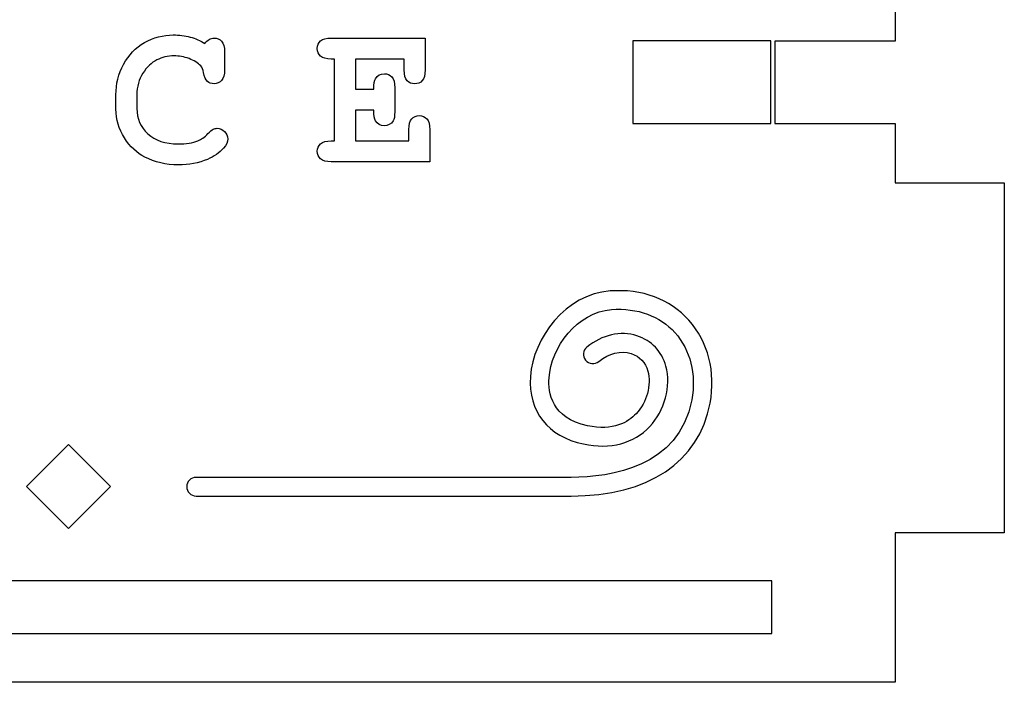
# Model space of a CAD drawing. Header units: millimetres. Extents: x -429 to 420, y -314 to 480.
# Tile 17 of 143: x -145 to -89, y -169 to -131. Entities that reach past the tile are written whole.
import ezdxf

# ---------------------------------------------------------------- set-up
doc = ezdxf.new("R2010")
doc.units = ezdxf.units.MM
doc.header["$MEASUREMENT"] = 0
doc.layers.add('Layer 1', color=7, linetype='Continuous')

msp = doc.modelspace()

# ---------------------------------------------------------------- linework, layer by layer
at = {"layer": 'Layer 1', "color": 114}
msp.add_lwpolyline([(-109.8273, -136.832), (-101.9989, -136.832), (-101.9989, -132.1356), (-109.8273, -132.1356), (-109.8273, -136.832)], close=True, dxfattribs=at)
at = {"layer": 'Layer 1', "color": 7, "lineweight": 25}
for points, knots in [([(-94.9503, -74.0615), (-94.9503, -74.0615), (-94.9503, -64.613), (-94.9503, -64.613), (-94.9503, -64.613), (-94.9503, -64.613), (-188.0613, -64.6129), (-188.0613, -64.6129), (-188.0613, -64.6129), (-188.0613, -64.6129), (-188.0613, -74.0614), (-188.0613, -74.0614), (-188.0613, -74.0614), (-188.0613, -74.0614), (-194.2608, -74.0615), (-194.2608, -74.0615), (-194.2608, -74.0615), (-194.2608, -74.0615), (-194.2608, -77.8977), (-194.2608, -77.8977), (-194.2608, -77.8977), (-194.2608, -77.8977), (-194.2608, -85.1094), (-194.2608, -85.1094), (-194.2608, -85.1094), (-194.2608, -85.1094), (-194.2608, -95.6261), (-194.2608, -95.6261), (-194.2608, -95.6261), (-194.2608, -95.6261), (-188.0613, -95.6261), (-188.0613, -95.6261), (-188.0613, -95.6261), (-188.0613, -95.6261), (-188.0613, -99.1064), (-188.0613, -99.1064), (-188.0613, -99.1064), (-188.0613, -99.1064), (-181.1078, -99.1064), (-181.1078, -99.1064), (-181.1078, -99.1064), (-181.1078, -99.1064), (-181.1078, -103.7792), (-181.1078, -103.7792), (-181.1078, -103.7792), (-181.1078, -103.7792), (-188.0613, -103.7792), (-188.0613, -103.7792), (-188.0613, -103.7792), (-188.0613, -103.7792), (-188.0613, -107.1545), (-188.0613, -107.1545), (-188.0613, -107.1545), (-188.0613, -107.1545), (-194.2608, -107.1545), (-194.2608, -107.1545), (-194.2608, -107.1545), (-194.2608, -107.1545), (-194.2608, -128.7784), (-194.2608, -128.7784), (-194.2608, -128.7784), (-194.2608, -128.7784), (-188.0613, -128.7784), (-188.0613, -128.7784), (-188.0613, -128.7784), (-188.0613, -128.7784), (-188.0613, -132.1537), (-188.0613, -132.1537), (-188.0613, -132.1537), (-188.0613, -132.1537), (-181.1078, -132.1537), (-181.1078, -132.1537), (-181.1078, -132.1537), (-181.1078, -132.1537), (-181.1078, -136.8268), (-181.1078, -136.8268), (-181.1078, -136.8268), (-181.1078, -136.8268), (-188.0613, -136.8267), (-188.0613, -136.8267), (-188.0613, -136.8267), (-188.0613, -136.8267), (-188.0613, -140.202), (-188.0613, -140.202), (-188.0613, -140.202), (-188.0613, -140.202), (-194.2608, -140.202), (-194.2608, -140.202), (-194.2608, -140.202), (-194.2608, -140.202), (-194.2608, -160.0624), (-194.2608, -160.0624), (-194.2608, -160.0624), (-194.2608, -160.0624), (-188.0613, -160.0624), (-188.0613, -160.0624), (-188.0613, -160.0624), (-188.0613, -160.0624), (-188.0613, -168.5489), (-188.0613, -168.5489), (-188.0613, -168.5489), (-188.0613, -168.5489), (-94.9503, -168.5489), (-94.9503, -168.5489), (-94.9503, -168.5489), (-94.9503, -168.5489), (-94.9503, -160.0624), (-94.9503, -160.0624), (-94.9503, -160.0624), (-94.9503, -160.0624), (-88.7509, -160.0624), (-88.7509, -160.0624), (-88.7509, -160.0624), (-88.7509, -160.0624), (-88.7509, -140.202), (-88.7509, -140.202), (-88.7509, -140.202), (-88.7509, -140.202), (-94.9503, -140.202), (-94.9503, -140.202), (-94.9503, -140.202), (-94.9503, -140.202), (-94.9503, -136.8267), (-94.9503, -136.8267), (-94.9503, -136.8267), (-94.9503, -136.8267), (-101.7747, -136.8267), (-101.7747, -136.8267), (-101.7747, -136.8267), (-101.7747, -136.8267), (-101.7747, -132.1536), (-101.7747, -132.1536), (-101.7747, -132.1536), (-101.7747, -132.1536), (-94.9503, -132.1537), (-94.9503, -132.1537), (-94.9503, -132.1537), (-94.9503, -132.1537), (-94.9503, -128.7784), (-94.9503, -128.7784), (-94.9503, -128.7784), (-94.9503, -128.7784), (-88.7509, -128.7784), (-88.7509, -128.7784), (-88.7509, -128.7784), (-88.7509, -128.7784), (-88.7509, -107.1545), (-88.7509, -107.1545), (-88.7509, -107.1545), (-88.7509, -107.1545), (-94.9503, -107.1545), (-94.9503, -107.1545), (-94.9503, -107.1545), (-94.9503, -107.1545), (-94.9503, -103.7792), (-94.9503, -103.7792), (-94.9503, -103.7792), (-94.9503, -103.7792), (-101.7747, -103.7792), (-101.7747, -103.7792), (-101.7747, -103.7792), (-101.7747, -103.7792), (-101.7747, -99.1061), (-101.7747, -99.1061), (-101.7747, -99.1061), (-101.7747, -99.1061), (-94.9503, -99.1061), (-94.9503, -99.1061), (-94.9503, -99.1061), (-94.9503, -99.1061), (-94.9503, -95.6258), (-94.9503, -95.6258), (-94.9503, -95.6258), (-94.9503, -95.6258), (-88.7509, -95.6258), (-88.7509, -95.6258), (-88.7509, -95.6258), (-88.7509, -95.6258), (-88.7509, -85.1091), (-88.7509, -85.1091), (-88.7509, -85.1091), (-88.7509, -85.1091), (-88.7509, -77.8974), (-88.7509, -77.8974), (-88.7509, -77.8974), (-88.7509, -77.8974), (-88.7509, -74.0612), (-88.7509, -74.0612), (-88.7509, -74.0612), (-88.7509, -74.0612), (-94.9503, -74.0612), (-94.9503, -74.0612), (-94.9503, -74.0612), (-94.9503, -74.0612), (-94.9503, -74.0615), (-94.9503, -74.0615)], [0, 0, 0, 0, 0.02, 0.02, 0.02, 0.02, 0.04, 0.04, 0.04, 0.04, 0.06, 0.06, 0.06, 0.06, 0.08, 0.08, 0.08, 0.08, 0.1, 0.1, 0.1, 0.1, 0.12, 0.12, 0.12, 0.12, 0.14, 0.14, 0.14, 0.14, 0.16, 0.16, 0.16, 0.16, 0.18, 0.18, 0.18, 0.18, 0.2, 0.2, 0.2, 0.2, 0.22, 0.22, 0.22, 0.22, 0.24, 0.24, 0.24, 0.24, 0.26, 0.26, 0.26, 0.26, 0.28, 0.28, 0.28, 0.28, 0.3, 0.3, 0.3, 0.3, 0.32, 0.32, 0.32, 0.32, 0.34, 0.34, 0.34, 0.34, 0.36, 0.36, 0.36, 0.36, 0.38, 0.38, 0.38, 0.38, 0.4, 0.4, 0.4, 0.4, 0.42, 0.42, 0.42, 0.42, 0.44, 0.44, 0.44, 0.44, 0.46, 0.46, 0.46, 0.46, 0.48, 0.48, 0.48, 0.48, 0.5, 0.5, 0.5, 0.5, 0.52, 0.52, 0.52, 0.52, 0.54, 0.54, 0.54, 0.54, 0.56, 0.56, 0.56, 0.56, 0.58, 0.58, 0.58, 0.58, 0.6, 0.6, 0.6, 0.6, 0.62, 0.62, 0.62, 0.62, 0.64, 0.64, 0.64, 0.64, 0.66, 0.66, 0.66, 0.66, 0.68, 0.68, 0.68, 0.68, 0.7, 0.7, 0.7, 0.7, 0.72, 0.72, 0.72, 0.72, 0.74, 0.74, 0.74, 0.74, 0.76, 0.76, 0.76, 0.76, 0.78, 0.78, 0.78, 0.78, 0.8, 0.8, 0.8, 0.8, 0.82, 0.82, 0.82, 0.82, 0.84, 0.84, 0.84, 0.84, 0.86, 0.86, 0.86, 0.86, 0.88, 0.88, 0.88, 0.88, 0.9, 0.9, 0.9, 0.9, 0.92, 0.92, 0.92, 0.92, 0.94, 0.94, 0.94, 0.94, 0.96, 0.96, 0.96, 0.96, 1, 1, 1, 1]), ([(-101.9422, -165.7851), (-101.9422, -165.7851), (-181.0695, -165.7851), (-181.0695, -165.7851), (-181.0695, -165.7851), (-181.0695, -165.7851), (-181.0695, -162.7853), (-181.0695, -162.7853), (-181.0695, -162.7853), (-181.0695, -162.7853), (-101.9422, -162.7853), (-101.9422, -162.7853), (-101.9422, -162.7853), (-101.9422, -162.7853), (-101.9422, -165.7851), (-101.9422, -165.7851)], [0, 0, 0, 0, 0.2, 0.2, 0.2, 0.2, 0.4, 0.4, 0.4, 0.4, 0.6, 0.6, 0.6, 0.6, 1, 1, 1, 1])]:
    msp.add_open_spline(points, degree=3, knots=knots, dxfattribs=at)
at = {"layer": 'Layer 1', "color": 114}
for points, knots in [([(-133.4175, -137.1043), (-133.5064, -137.1043), (-133.5855, -137.1231), (-133.6548, -137.1596), (-133.6548, -137.1596), (-133.7241, -137.1961), (-133.821, -137.2765), (-133.9443, -137.3998), (-133.9443, -137.3998), (-134.1451, -137.6046), (-134.3343, -137.7414), (-134.5121, -137.811), (-134.5121, -137.811), (-134.8172, -137.9306), (-135.1897, -137.9907), (-135.63, -137.9907), (-135.63, -137.9907), (-136.3677, -137.9907), (-136.9439, -137.7997), (-137.3588, -137.4176), (-137.3588, -137.4176), (-137.7737, -137.0355), (-137.9814, -136.5582), (-137.9814, -135.987), (-137.9814, -135.987), (-137.9814, -135.987), (-137.9814, -135.2163), (-137.9814, -135.2163), (-137.9814, -135.2163), (-137.9814, -134.7377), (-137.8676, -134.3244), (-137.6398, -133.9773), (-137.6398, -133.9773), (-137.412, -133.6296), (-137.1495, -133.3788), (-136.8521, -133.2243), (-136.8521, -133.2243), (-136.5547, -133.07), (-136.2285, -132.9928), (-135.8731, -132.9928), (-135.8731, -132.9928), (-135.5873, -132.9928), (-135.3027, -133.0449), (-135.0188, -133.1492), (-135.0188, -133.1492), (-134.7352, -133.2534), (-134.514, -133.3926), (-134.3558, -133.5664), (-134.3558, -133.5664), (-134.2746, -133.655), (-134.2206, -133.7804), (-134.1936, -133.9426), (-134.1936, -133.9426), (-134.1473, -134.186), (-134.0759, -134.3522), (-133.9793, -134.4408), (-133.9793, -134.4408), (-133.8827, -134.5294), (-133.7555, -134.5739), (-133.597, -134.5739), (-133.597, -134.5739), (-133.4232, -134.5739), (-133.2814, -134.5133), (-133.1713, -134.3916), (-133.1713, -134.3916), (-133.0612, -134.2699), (-133.0062, -134.0664), (-133.0062, -133.7807), (-133.0062, -133.7807), (-133.0062, -133.7807), (-133.0062, -132.7726), (-133.0062, -132.7726), (-133.0062, -132.7726), (-133.0062, -132.4871), (-133.0612, -132.2844), (-133.1713, -132.1643), (-133.1713, -132.1643), (-133.2814, -132.045), (-133.4232, -131.9846), (-133.597, -131.9846), (-133.597, -131.9846), (-133.6975, -131.9846), (-133.7909, -132.0097), (-133.878, -132.06), (-133.878, -132.06), (-133.9648, -132.1105), (-134.045, -132.1857), (-134.1185, -132.286), (-134.1185, -132.286), (-134.3773, -132.1241), (-134.6561, -132.0034), (-134.9554, -131.924), (-134.9554, -131.924), (-135.2546, -131.8449), (-135.5761, -131.8052), (-135.9198, -131.8052), (-135.9198, -131.8052), (-136.4913, -131.8052), (-137.0318, -131.9502), (-137.5414, -132.2396), (-137.5414, -132.2396), (-138.051, -132.5296), (-138.4497, -132.9415), (-138.7373, -133.4763), (-138.7373, -133.4763), (-139.0249, -134.0113), (-139.1688, -134.5873), (-139.1688, -135.2051), (-139.1688, -135.2051), (-139.1688, -135.2051), (-139.1688, -136.01), (-139.1688, -136.01), (-139.1688, -136.01), (-139.1688, -136.6011), (-139.0087, -137.1461), (-138.6881, -137.6464), (-138.6881, -137.6464), (-138.3677, -138.1462), (-137.9798, -138.5124), (-137.5239, -138.7439), (-137.5239, -138.7439), (-136.9601, -139.0334), (-136.3269, -139.1783), (-135.6242, -139.1783), (-135.6242, -139.1783), (-135.022, -139.1783), (-134.4717, -139.0741), (-133.9735, -138.8656), (-133.9735, -138.8656), (-133.6028, -138.7108), (-133.2999, -138.4989), (-133.0641, -138.2285), (-133.0641, -138.2285), (-132.9019, -138.0428), (-132.8209, -137.8689), (-132.8209, -137.707), (-132.8209, -137.707), (-132.8209, -137.5451), (-132.881, -137.4041), (-133.0006, -137.2839), (-133.0006, -137.2839), (-133.1203, -137.1643), (-133.2593, -137.1043), (-133.4175, -137.1043)], [0, 0, 0, 0, 0.027027, 0.027027, 0.027027, 0.027027, 0.0540541, 0.0540541, 0.0540541, 0.0540541, 0.0810811, 0.0810811, 0.0810811, 0.0810811, 0.1081081, 0.1081081, 0.1081081, 0.1081081, 0.1351351, 0.1351351, 0.1351351, 0.1351351, 0.1621622, 0.1621622, 0.1621622, 0.1621622, 0.1891892, 0.1891892, 0.1891892, 0.1891892, 0.2162162, 0.2162162, 0.2162162, 0.2162162, 0.2432432, 0.2432432, 0.2432432, 0.2432432, 0.2702703, 0.2702703, 0.2702703, 0.2702703, 0.2972973, 0.2972973, 0.2972973, 0.2972973, 0.3243243, 0.3243243, 0.3243243, 0.3243243, 0.3513514, 0.3513514, 0.3513514, 0.3513514, 0.3783784, 0.3783784, 0.3783784, 0.3783784, 0.4054054, 0.4054054, 0.4054054, 0.4054054, 0.4324324, 0.4324324, 0.4324324, 0.4324324, 0.4594595, 0.4594595, 0.4594595, 0.4594595, 0.4864865, 0.4864865, 0.4864865, 0.4864865, 0.5135135, 0.5135135, 0.5135135, 0.5135135, 0.5405405, 0.5405405, 0.5405405, 0.5405405, 0.5675676, 0.5675676, 0.5675676, 0.5675676, 0.5945946, 0.5945946, 0.5945946, 0.5945946, 0.6216216, 0.6216216, 0.6216216, 0.6216216, 0.6486486, 0.6486486, 0.6486486, 0.6486486, 0.6756757, 0.6756757, 0.6756757, 0.6756757, 0.7027027, 0.7027027, 0.7027027, 0.7027027, 0.7297297, 0.7297297, 0.7297297, 0.7297297, 0.7567568, 0.7567568, 0.7567568, 0.7567568, 0.7837838, 0.7837838, 0.7837838, 0.7837838, 0.8108108, 0.8108108, 0.8108108, 0.8108108, 0.8378378, 0.8378378, 0.8378378, 0.8378378, 0.8648649, 0.8648649, 0.8648649, 0.8648649, 0.8918919, 0.8918919, 0.8918919, 0.8918919, 0.9189189, 0.9189189, 0.9189189, 0.9189189, 0.9459459, 0.9459459, 0.9459459, 0.9459459, 1, 1, 1, 1]), ([(-121.9483, -136.3804), (-122.1261, -136.3804), (-122.2698, -136.441), (-122.3798, -136.5627), (-122.3798, -136.5627), (-122.4899, -136.6844), (-122.5449, -136.8879), (-122.5449, -137.1736), (-122.5449, -137.1736), (-122.5449, -137.1736), (-122.5449, -137.8165), (-122.5449, -137.8165), (-122.5449, -137.8165), (-122.5449, -137.8165), (-125.5742, -137.8165), (-125.5742, -137.8165), (-125.5742, -137.8165), (-125.5742, -137.8165), (-125.5742, -136.0734), (-125.5742, -136.0734), (-125.5742, -136.0734), (-125.5742, -136.0734), (-124.5317, -136.0735), (-124.5317, -136.0735), (-124.5317, -136.0735), (-124.5317, -136.3862), (-124.5026, -136.5873), (-124.4449, -136.676), (-124.4449, -136.676), (-124.3253, -136.8649), (-124.1554, -136.9596), (-123.9353, -136.9596), (-123.9353, -136.9596), (-123.7268, -136.9596), (-123.5609, -136.8688), (-123.4371, -136.6873), (-123.4371, -136.6873), (-123.3755, -136.5987), (-123.3445, -136.4248), (-123.3445, -136.1663), (-123.3445, -136.1663), (-123.3445, -136.1663), (-123.3445, -134.7992), (-123.3445, -134.7992), (-123.3445, -134.7992), (-123.3445, -134.5134), (-123.3995, -134.31), (-123.5096, -134.1883), (-123.5096, -134.1883), (-123.6197, -134.0666), (-123.7615, -134.006), (-123.9353, -134.006), (-123.9353, -134.006), (-124.1554, -134.006), (-124.3253, -134.1005), (-124.4449, -134.2896), (-124.4449, -134.2896), (-124.5028, -134.3782), (-124.5317, -134.5775), (-124.5317, -134.886), (-124.5317, -134.886), (-124.5317, -134.886), (-125.5742, -134.886), (-125.5742, -134.886), (-125.5742, -134.886), (-125.5742, -134.886), (-125.5742, -133.1718), (-125.5742, -133.1718), (-125.5742, -133.1718), (-125.5742, -133.1718), (-122.8056, -133.1718), (-122.8056, -133.1718), (-122.8056, -133.1718), (-122.8056, -133.1718), (-122.8056, -133.7915), (-122.8056, -133.7915), (-122.8056, -133.7915), (-122.8056, -134.0773), (-122.7506, -134.2799), (-122.6405, -134.3998), (-122.6405, -134.3998), (-122.5304, -134.5194), (-122.3868, -134.5795), (-122.209, -134.5795), (-122.209, -134.5795), (-122.0315, -134.5795), (-121.8886, -134.5189), (-121.7804, -134.3972), (-121.7804, -134.3972), (-121.6722, -134.2755), (-121.6182, -134.0739), (-121.6182, -133.7918), (-121.6182, -133.7918), (-121.6182, -133.7918), (-121.6182, -131.9847), (-121.6182, -131.9847), (-121.6182, -131.9847), (-121.6182, -131.9847), (-126.9466, -131.9789), (-126.9466, -131.9789), (-126.9466, -131.9789), (-127.2324, -131.9789), (-127.4361, -132.0339), (-127.5575, -132.1443), (-127.5575, -132.1443), (-127.6792, -132.2541), (-127.7401, -132.398), (-127.7401, -132.5758), (-127.7401, -132.5758), (-127.7401, -132.7533), (-127.6792, -132.897), (-127.5575, -133.0073), (-127.5575, -133.0073), (-127.4358, -133.1171), (-127.2323, -133.1721), (-126.9466, -133.1721), (-126.9466, -133.1721), (-126.9466, -133.1721), (-126.7614, -133.172), (-126.7614, -133.172), (-126.7614, -133.172), (-126.7614, -133.172), (-126.7614, -137.817), (-126.7614, -137.817), (-126.7614, -137.817), (-126.7614, -137.817), (-126.9466, -137.8171), (-126.9466, -137.8171), (-126.9466, -137.8171), (-127.2286, -137.8171), (-127.4313, -137.8724), (-127.5549, -137.9825), (-127.5549, -137.9825), (-127.6785, -138.0923), (-127.7401, -138.2344), (-127.7401, -138.4082), (-127.7401, -138.4082), (-127.7401, -138.5857), (-127.6792, -138.7294), (-127.5575, -138.8397), (-127.5575, -138.8397), (-127.4358, -138.9495), (-127.2323, -139.0045), (-126.9466, -139.0045), (-126.9466, -139.0045), (-126.9466, -139.0045), (-121.3575, -139.0045), (-121.3575, -139.0045), (-121.3575, -139.0045), (-121.3575, -139.0045), (-121.3575, -137.1741), (-121.3575, -137.1741), (-121.3575, -137.1741), (-121.3575, -136.8883), (-121.4125, -136.6849), (-121.5226, -136.5632), (-121.5226, -136.5632), (-121.6327, -136.441), (-121.7745, -136.3804), (-121.9483, -136.3804)], [0, 0, 0, 0, 0.0243902, 0.0243902, 0.0243902, 0.0243902, 0.0487805, 0.0487805, 0.0487805, 0.0487805, 0.0731707, 0.0731707, 0.0731707, 0.0731707, 0.097561, 0.097561, 0.097561, 0.097561, 0.1219512, 0.1219512, 0.1219512, 0.1219512, 0.1463415, 0.1463415, 0.1463415, 0.1463415, 0.1707317, 0.1707317, 0.1707317, 0.1707317, 0.195122, 0.195122, 0.195122, 0.195122, 0.2195122, 0.2195122, 0.2195122, 0.2195122, 0.2439024, 0.2439024, 0.2439024, 0.2439024, 0.2682927, 0.2682927, 0.2682927, 0.2682927, 0.2926829, 0.2926829, 0.2926829, 0.2926829, 0.3170732, 0.3170732, 0.3170732, 0.3170732, 0.3414634, 0.3414634, 0.3414634, 0.3414634, 0.3658537, 0.3658537, 0.3658537, 0.3658537, 0.3902439, 0.3902439, 0.3902439, 0.3902439, 0.4146341, 0.4146341, 0.4146341, 0.4146341, 0.4390244, 0.4390244, 0.4390244, 0.4390244, 0.4634146, 0.4634146, 0.4634146, 0.4634146, 0.4878049, 0.4878049, 0.4878049, 0.4878049, 0.5121951, 0.5121951, 0.5121951, 0.5121951, 0.5365854, 0.5365854, 0.5365854, 0.5365854, 0.5609756, 0.5609756, 0.5609756, 0.5609756, 0.5853659, 0.5853659, 0.5853659, 0.5853659, 0.6097561, 0.6097561, 0.6097561, 0.6097561, 0.6341463, 0.6341463, 0.6341463, 0.6341463, 0.6585366, 0.6585366, 0.6585366, 0.6585366, 0.6829268, 0.6829268, 0.6829268, 0.6829268, 0.7073171, 0.7073171, 0.7073171, 0.7073171, 0.7317073, 0.7317073, 0.7317073, 0.7317073, 0.7560976, 0.7560976, 0.7560976, 0.7560976, 0.7804878, 0.7804878, 0.7804878, 0.7804878, 0.804878, 0.804878, 0.804878, 0.804878, 0.8292683, 0.8292683, 0.8292683, 0.8292683, 0.8536585, 0.8536585, 0.8536585, 0.8536585, 0.8780488, 0.8780488, 0.8780488, 0.8780488, 0.902439, 0.902439, 0.902439, 0.902439, 0.9268293, 0.9268293, 0.9268293, 0.9268293, 0.9512195, 0.9512195, 0.9512195, 0.9512195, 1, 1, 1, 1]), ([(-113.3344, -157.9751), (-113.3344, -157.9751), (-134.6219, -157.9751), (-134.6219, -157.9751), (-134.6219, -157.9751), (-134.914, -157.9751), (-135.1511, -157.738), (-135.1511, -157.4459), (-135.1511, -157.4459), (-135.1511, -157.1538), (-134.914, -156.9167), (-134.6219, -156.9167), (-134.6219, -156.9167), (-134.6219, -156.9167), (-113.3344, -156.9168), (-113.3344, -156.9168), (-113.3344, -156.9168), (-111.0868, -156.9168), (-107.209, -156.3445), (-106.4899, -152.5118), (-106.4899, -152.5118), (-106.2198, -151.0717), (-106.5672, -149.6829), (-107.4432, -148.7018), (-107.4432, -148.7018), (-108.2933, -147.7496), (-109.571, -147.2852), (-111.0444, -147.3908), (-111.0444, -147.3908), (-112.9888, -147.5316), (-114.4729, -149.5482), (-114.5888, -151.2699), (-114.5888, -151.2699), (-114.6449, -152.1023), (-114.4369, -153.5612), (-112.4145, -153.9858), (-112.4145, -153.9858), (-110.9463, -154.293), (-110.096, -153.7855), (-109.6414, -153.305), (-109.6414, -153.305), (-109.0392, -152.6681), (-108.7675, -151.6704), (-108.9802, -150.879), (-108.9802, -150.879), (-109.1088, -150.4009), (-109.4522, -150.0403), (-109.9224, -149.8897), (-109.9224, -149.8897), (-110.5151, -149.7), (-111.1871, -149.8635), (-111.7655, -150.3395), (-111.7655, -150.3395), (-111.9915, -150.525), (-112.3248, -150.4927), (-112.5103, -150.2667), (-112.5103, -150.2667), (-112.696, -150.0407), (-112.6632, -149.7076), (-112.4375, -149.5222), (-112.4375, -149.5222), (-111.5882, -148.8237), (-110.5267, -148.5843), (-109.5993, -148.8822), (-109.5993, -148.8822), (-108.7801, -149.1447), (-108.1819, -149.7723), (-107.9581, -150.6044), (-107.9581, -150.6044), (-107.6499, -151.7506), (-108.0174, -153.128), (-108.8725, -154.0323), (-108.8725, -154.0323), (-109.7774, -154.9893), (-111.1122, -155.3404), (-112.6317, -155.0216), (-112.6317, -155.0216), (-114.651, -154.598), (-115.7772, -153.169), (-115.6447, -151.1992), (-115.6447, -151.1992), (-115.4965, -148.9981), (-113.6435, -146.5185), (-111.121, -146.3354), (-111.121, -146.3354), (-109.315, -146.206), (-107.7277, -146.7945), (-106.6538, -147.9972), (-106.6538, -147.9972), (-105.5574, -149.2254), (-105.1187, -150.942), (-105.4499, -152.7076), (-105.4499, -152.7076), (-106.0777, -156.0548), (-108.9516, -157.9751), (-113.3344, -157.9751)], [0, 0, 0, 0, 0.04, 0.04, 0.04, 0.04, 0.08, 0.08, 0.08, 0.08, 0.12, 0.12, 0.12, 0.12, 0.16, 0.16, 0.16, 0.16, 0.2, 0.2, 0.2, 0.2, 0.24, 0.24, 0.24, 0.24, 0.28, 0.28, 0.28, 0.28, 0.32, 0.32, 0.32, 0.32, 0.36, 0.36, 0.36, 0.36, 0.4, 0.4, 0.4, 0.4, 0.44, 0.44, 0.44, 0.44, 0.48, 0.48, 0.48, 0.48, 0.52, 0.52, 0.52, 0.52, 0.56, 0.56, 0.56, 0.56, 0.6, 0.6, 0.6, 0.6, 0.64, 0.64, 0.64, 0.64, 0.68, 0.68, 0.68, 0.68, 0.72, 0.72, 0.72, 0.72, 0.76, 0.76, 0.76, 0.76, 0.8, 0.8, 0.8, 0.8, 0.84, 0.84, 0.84, 0.84, 0.88, 0.88, 0.88, 0.88, 0.92, 0.92, 0.92, 0.92, 1, 1, 1, 1]), ([(-144.2385, -157.4426), (-144.2385, -157.4426), (-141.856, -159.8252), (-141.856, -159.8252), (-141.856, -159.8252), (-141.856, -159.8252), (-139.4734, -157.4426), (-139.4734, -157.4426), (-139.4734, -157.4426), (-139.4734, -157.4426), (-141.856, -155.0601), (-141.856, -155.0601), (-141.856, -155.0601), (-141.856, -155.0601), (-144.2385, -157.4426), (-144.2385, -157.4426)], [0, 0, 0, 0, 0.2, 0.2, 0.2, 0.2, 0.4, 0.4, 0.4, 0.4, 0.6, 0.6, 0.6, 0.6, 1, 1, 1, 1])]:
    msp.add_open_spline(points, degree=3, knots=knots, dxfattribs=at)

doc.saveas('drawing.dxf')
